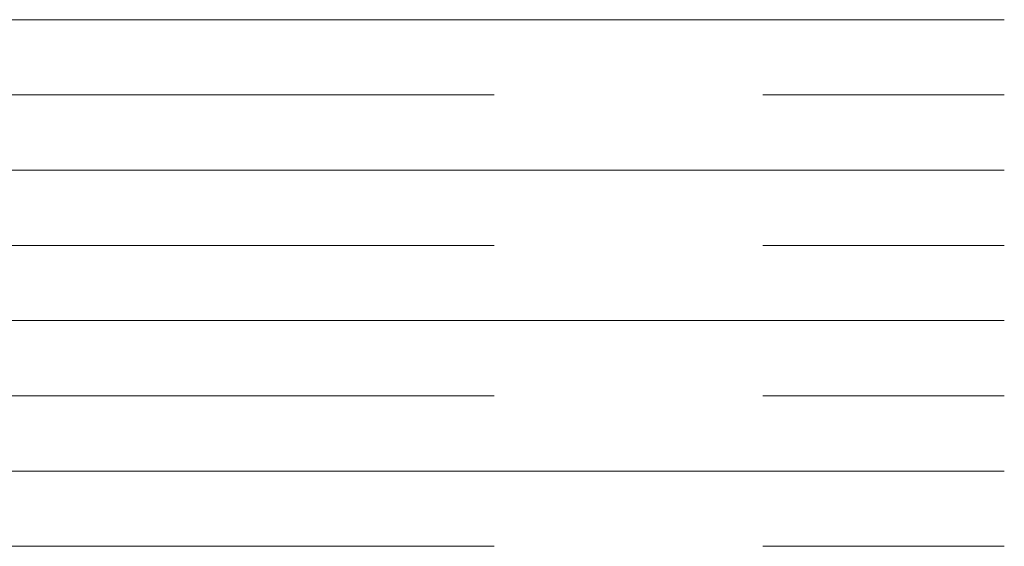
# Model space of a CAD drawing. Header units: metres. Extents: x 196651 to 397723, y 354703 to 710691.
# Tile 255 of 256: x 198867.56 to 198872.14, y 355373.35 to 355375.8. Entities that reach past the tile are written whole.
import ezdxf

# ---------------------------------------------------------------- set-up
doc = ezdxf.new("R2010")
doc.units = ezdxf.units.M
doc.header["$MEASUREMENT"] = 0
doc.linetypes.add('DASHED', pattern=[0.75, 0.5, -0.25])
doc.layers.add('X-XX-AL-DETAIL-AFSTANDSLIJNEN-G', color=2, linetype='Continuous', lineweight=5, plot=False)

msp = doc.modelspace()

# ---------------------------------------------------------------- linework, layer by layer
at = {"layer": 'X-XX-AL-DETAIL-AFSTANDSLIJNEN-G', "flags": 128}
for points in [[(198844.7637, 355375.8047), (198872.1368, 355375.8047)], [(198844.7637, 355375.1047), (198872.1368, 355375.1047)], [(198844.7637, 355374.4047), (198872.1368, 355374.4047)], [(198844.7637, 355373.7047), (198872.1368, 355373.7047)]]:
    msp.add_lwpolyline(points, dxfattribs=at)
at = {"layer": 'X-XX-AL-DETAIL-AFSTANDSLIJNEN-G', "linetype": 'DASHED', "ltscale": 5, "flags": 128}
for points in [[(198844.7637, 355375.4547), (198872.1368, 355375.4547)], [(198844.7637, 355374.7547), (198872.1368, 355374.7547)], [(198844.7637, 355374.0547), (198872.1368, 355374.0547)], [(198844.7637, 355373.3547), (198872.1368, 355373.3547)]]:
    msp.add_lwpolyline(points, dxfattribs=at)

doc.saveas('drawing.dxf')
